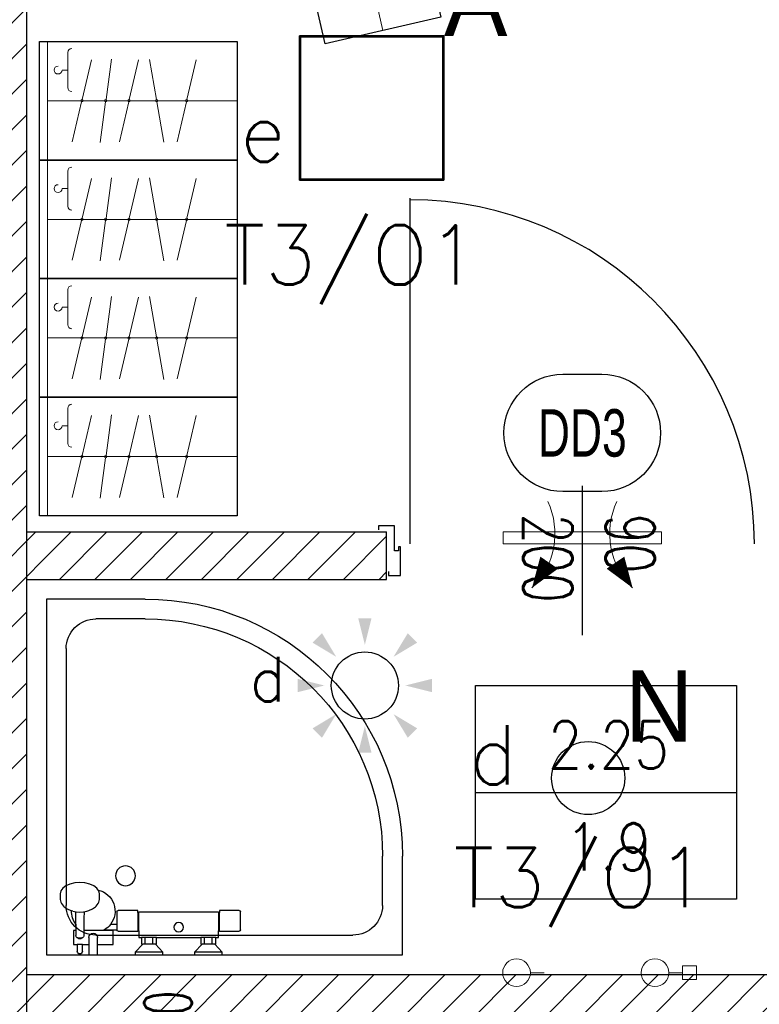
# Model space of a CAD drawing. Header units: millimetres. Extents: x 69081 to 158617, y -37521 to -9534.
# Tile 117 of 256: x 112409 to 112596, y -20195 to -19946. Entities that reach past the tile are written whole.
import ezdxf
from ezdxf.enums import TextEntityAlignment as Align

# ---------------------------------------------------------------- set-up
doc = ezdxf.new("R2010")
doc.units = ezdxf.units.MM
for name, color, linetype in [('0_oświetlenie', 7, 'Continuous'), ('A-----SZ', 8, 'Continuous'), ('A-ARM', 8, 'Continuous'), ('A-SCI', 7, 'Continuous'), ('AM DRZIW WEWN', 1, 'Continuous'), ('BA_drz', 7, 'Continuous'), ('BA_sym', 7, 'Continuous'), ('E_Oświetlenie - czujki ruchu', 3, 'Continuous'), ('E_Oświetlenie - Numer obwodu', 1, 'Continuous'), ('E_Oświetlenie - Opis', 4, 'Continuous'), ('F-BIL', 1, 'Continuous'), ('F-BIL-OP', 3, 'Continuous'), ('F-BIL-TA', 1, 'Continuous'), ('JS_p.poż.', 240, 'Continuous'), ('porta', 8, 'Continuous'), ('R-----OP', 1, 'Continuous'), ('R-----WY', 1, 'Continuous')]:
    doc.layers.add(name, color=color, linetype=linetype)
for name, color, linetype, lineweight in [('DRZWI', 3, 'Continuous', 20), ('IS_Grzejnik', 15, 'Continuous', 5), ('IS_Zawór1', 15, 'Continuous', 5), ('urządzenia', 2, 'Continuous', 30), ('urządzenia - dodatek', 44, 'Continuous', 13)]:
    doc.layers.add(name, color=color, linetype=linetype, lineweight=lineweight)
doc.layers.get('R-----WY').off()
doc.styles.add('BIKTS', font='bikromsw.shx', dxfattribs={"width": 0.85})
doc.styles.add('ROMANS', font='romans.shx', dxfattribs={"height": 1})
doc.styles.add('SIMPLEX', font='simplex', dxfattribs={"width": 0.85})
doc.styles.add('TableTextStyle', font='txt')

# ---------------------------------------------------------------- blocks, each defined once
blk = doc.blocks.new('A$7E693D16202A3')
at = {"layer": 'urządzenia'}
blk.add_lwpolyline([(0, 0), (30, 0), (30, 50), (0, 50)], close=True, dxfattribs=at)
at = {"layer": 'urządzenia - dodatek'}
for p, q in [((0, 48), (30, 48)), ((15, 48), (15, 0)), ((2.78, 42.85), (11.66, 42.85)), ((7.22, 44.3), (7.22, 42.85)), ((15.29, 39.35), (25.35, 41.7)), ((4.65, 36.86), (14.71, 39.21)), ((4.47, 31.76), (14.71, 33.17)), ((15.29, 33.26), (25.53, 34.67)), ((15.29, 27.43), (25.35, 29.78)), ((4.65, 24.94), (14.71, 27.29)), ((4.53, 22.15), (14.71, 20.39)), ((15.29, 20.29), (25.47, 18.53)), ((15.29, 12.84), (25.35, 15.2)), ((4.65, 10.35), (14.71, 12.71))]:
    blk.add_line(p, q, dxfattribs=at)
for centre in [(15, 39.28), (15, 33.22), (15, 27.36), (15, 20.34), (15, 12.77)]:
    blk.add_circle(centre, 0.297, dxfattribs=at)
for centre, start, end in [((7.22, 45.3), 270, 180), ((2.78, 41.85), 90, 180), ((11.66, 41.85), 0, 90)]:
    blk.add_arc(centre, 1, start, end, dxfattribs=at)
blk = doc.blocks.new('KRATKA WENT')
at = {"layer": 'DRZWI'}
for points in [[(-12.72, 11.16, 0, 5.4, 0), (-8.38, 4.78, 5.4, 5.4, 0)], [(12.72, 11.16, 0, 5.4, 0), (8.38, 4.78, 5.4, 5.4, 0)]]:
    blk.add_lwpolyline(points, format="xyseb", dxfattribs=at)
blk.add_lwpolyline([(20, -3), (20, 0), (-20, 0), (-20, -3)], close=True, dxfattribs=at)
for centre, start, end in [((-26.01, -2.55), 334.6838, 45.9092), ((26.01, -2.55), 134.0908, 205.3162)]:
    blk.add_arc(centre, 19.09, start, end, dxfattribs=at)
blk = doc.blocks.new('dr1h901')
at = {"color": 0}
blk.add_line((-0.5, 0), (-0.5, 1.005), dxfattribs=at)
at = {"color": 1}
blk.add_line((0, 0.1689), (0, -0.2655), dxfattribs=at)
blk.add_arc((-0.5, 0), 1, 0, 90, dxfattribs=at)
blk = doc.blocks.new('DYBY2002-B03x0405')
at = {"layer": 'A-ARM'}
for p, q in [((0, 0), (0, 90)), ((0, 90), (25, 90)), ((12.5, 85), (25, 85)), ((5, 12.5), (5, 77.5)), ((85, 25), (85, 12.5)), ((90, 25), (90, 0)), ((77.5, 5), (12.5, 5)), ((90, 0), (0, 0))]:
    blk.add_line(p, q, dxfattribs=at)
blk.add_circle((20, 20), 2.5, dxfattribs=at)
for centre, radius, start, end in [((25, 25), 65, 0, 90), ((12.5, 77.5), 7.5, 90, 180), ((25, 25), 60, 0, 90), ((12.5, 12.5), 7.5, 180, 270), ((77.5, 12.5), 7.5, 270, 0)]:
    blk.add_arc(centre, radius, start, end, dxfattribs=at)
blk = doc.blocks.new('bateria prysznic')
at = {"layer": 'A-ARM'}
for p, q in [((-16.16, 37.33), (-15.42, 37.5)), ((-15.42, 37.5), (-14.36, 37.5)), ((-14.36, 37.5), (-14.04, 37.45)), ((-14.04, 37.45), (-13.3, 37.28)), ((-18.19, 33.79), (-17.9, 35)), ((-17.9, 35), (-17.45, 36.04)), ((-17.45, 36.04), (-16.85, 36.83)), ((-16.85, 36.83), (-16.16, 37.33)), ((-13.3, 37.28), (-13.03, 37.14)), ((-13.03, 37.14), (-12.36, 36.66)), ((-12.36, 36.66), (-12.18, 36.45)), ((-12.18, 36.45), (-11.64, 35.72)), ((-11.64, 35.72), (-11.22, 34.78)), ((-18.29, 32.5), (-18.19, 33.79)), ((-18.19, 31.21), (-18.29, 32.5)), ((-11.22, 34.78), (-11.17, 34.6)), ((-11.08, 34.26), (-11.17, 34.6)), ((-11.08, 34.26), (-10.88, 33.41)), ((-10.93, 33.6), (-9.11, 33.55)), ((-10.88, 33.41), (-10.81, 32.5)), ((-10.81, 32.5), (-10.88, 31.59)), ((-9.11, 33.55), (-4.88, 33.5)), ((-7.79, 33.53), (-6.2, 33.52)), ((-6.2, 34.1), (-2.6, 34.1)), ((-6.2, 33.52), (-6.2, 34.1)), ((-4.72, 33.48), (-4.88, 33.5)), ((-4.57, 33.41), (-4.72, 33.48)), ((-4.43, 33.29), (-4.57, 33.41)), ((-4.33, 33.15), (-4.43, 33.29)), ((-4.28, 33), (-4.33, 33.15)), ((-4.28, 33), (-4.16, 32.76)), ((-4.28, 33), (-4.28, 33)), ((-4.27, 32.98), (-4.28, 33)), ((-4.25, 32.8), (-4.27, 32.98)), ((-4.25, 32.2), (-4.25, 32.8)), ((-4.16, 32.76), (-4.12, 32.5)), ((-4.12, 32.5), (-4.16, 32.24)), ((-2.6, 34.1), (-2.6, 33.15)), ((-2.6, 33.15), (-0.9, 33.15)), ((-2.6, 31.85), (-2.6, 33.15)), ((-17.9, 30), (-18.19, 31.21)), ((-17.45, 28.96), (-17.9, 30)), ((-11.22, 30.22), (-11.64, 29.28)), ((-11.08, 30.74), (-11.22, 30.22)), ((-10.88, 31.59), (-11.08, 30.74)), ((-10.93, 31.4), (-9.11, 31.45)), ((-9.11, 31.45), (-4.88, 31.5)), ((-6.2, 26.5), (-6.2, 31.48)), ((-4.88, 31.5), (-4.72, 31.52)), ((-4.72, 31.52), (-4.57, 31.59)), ((-4.57, 31.59), (-4.43, 31.71)), ((-4.43, 31.71), (-4.33, 31.85)), ((-4.4, 30.2), (-2.6, 30.2)), ((-4.4, 30.2), (-2.6, 30.2)), ((-4.33, 31.85), (-4.28, 32)), ((-4.16, 32.24), (-4.28, 32)), ((-4.28, 32), (-4.27, 32.02)), ((-4.28, 32), (-4.28, 32)), ((-4.27, 32.02), (-4.25, 32.2)), ((-2.6, 31.85), (-2.6, 30.2)), ((-0.9, 31.85), (-2.6, 31.85)), ((-2.6, 30.2), (0, 30.2)), ((0, 30.2), (0, 28)), ((-16.85, 28.17), (-17.45, 28.96)), ((-16.4, 27.84), (-16.85, 28.17)), ((-16.16, 27.67), (-16.4, 27.84)), ((-15.42, 27.5), (-16.16, 27.67)), ((-14.36, 27.5), (-15.42, 27.5)), ((-14.04, 27.55), (-14.36, 27.5)), ((-13.3, 27.72), (-14.04, 27.55)), ((-13.03, 27.86), (-13.3, 27.72)), ((-12.36, 28.34), (-13.03, 27.86)), ((-12.18, 28.55), (-12.36, 28.34)), ((-11.64, 29.28), (-12.18, 28.55)), ((-2.6, 28), (-4.4, 28)), ((-2.6, 28), (-2.6, 24.1)), ((0, 28), (-2.6, 28)), ((-6.35, 26.23), (-6.35, 23.1)), ((-6.2, 24.1), (-6.2, 26.5)), ((-11.19, 17.8), (-11.19, 22.8)), ((-10.89, 23.1), (-7.65, 23.1)), ((-7.65, 23.1), (-7.65, 24.77)), ((-7.65, 23.1), (-6.35, 23.1)), ((-6.35, 23.1), (-6.31, 23.1)), ((-2.6, 24.1), (-6.2, 24.1)), ((-6.01, 22.8), (-6.01, 17.8)), ((-10.7, 17.8), (-11.19, 17.8)), ((-10.8, 17.6), (-10.78, 17.6)), ((-10.8, -2.6), (-10.8, 17.6)), ((-10.78, 17.6), (-10.72, 17.6)), ((-10.72, 17.6), (-10.7, 17.6)), ((-6.1, 17.6), (-10.72, 17.6)), ((-10.7, 17.6), (-10.7, 17.8)), ((-10.7, 17.8), (-6.1, 17.8)), ((-6.1, 17.8), (-6.1, 17.6)), ((-6.01, 17.8), (-6.1, 17.8)), ((-6.1, 17.6), (-4.4, 17.6)), ((-4.4, 17.6), (-4.4, 16.9)), ((-2.7, 16.6), (-0.7, 18.5)), ((-0.7, 18.5), (0, 18.5)), ((-0.7, 11.5), (-0.7, 18.5)), ((0, 18.5), (0, 11.5)), ((-4.4, 16.9), (-2.7, 16.9)), ((-4.4, 13.1), (-4.4, 16.9)), ((-2.7, 15.95), (-4.4, 15.95)), ((-2.7, 16.9), (-2.7, 16.6)), ((-2.7, 13.4), (-2.7, 16.6)), ((-2.7, 14.05), (-4.4, 14.05)), ((-4.4, 13.1), (-4.4, 1.9)), ((-2.7, 13.1), (-4.4, 13.1)), ((-2.7, 13.4), (-2.7, 13.1)), ((-0.7, 11.5), (-2.7, 13.4)), ((0, 11.5), (-0.7, 11.5)), ((-2.7, 1.6), (-0.7, 3.5)), ((-0.7, 3.5), (0, 3.5)), ((-0.7, -3.5), (-0.7, 3.5)), ((0, 3.5), (0, -3.5)), ((-4.4, 1.9), (-2.7, 1.9)), ((-4.4, -1.9), (-4.4, 1.9)), ((-2.7, 0.95), (-4.4, 0.95)), ((-2.7, 1.9), (-2.7, 1.6)), ((-2.7, -1.6), (-2.7, 1.6)), ((-2.7, -0.95), (-4.4, -0.95)), ((-4.4, -1.9), (-4.4, -2.6)), ((-2.7, -1.9), (-4.4, -1.9)), ((-2.7, -1.6), (-2.7, -1.9)), ((-0.7, -3.5), (-2.7, -1.6)), ((-11.19, -2.8), (-10.7, -2.8)), ((-11.19, -7.8), (-11.19, -2.8)), ((-10.78, -2.6), (-10.8, -2.6)), ((-10.72, -2.6), (-10.78, -2.6)), ((-10.7, -2.6), (-10.72, -2.6)), ((-10.7, -2.8), (-10.7, -2.6)), ((-10.7, -2.6), (-6.1, -2.6)), ((-6.1, -2.8), (-10.7, -2.8)), ((-6.1, -2.6), (-6.1, -2.8)), ((-4.4, -2.6), (-6.1, -2.6)), ((-6.1, -2.8), (-6.01, -2.8)), ((-6.01, -2.8), (-6.01, -7.8)), ((0, -3.5), (-0.7, -3.5)), ((-6.31, -8.1), (-10.89, -8.1))]:
    blk.add_line(p, q, dxfattribs=at)
blk.add_circle((-7, 7.5), 1.2, dxfattribs=at)
for centre, radius, start, end in [((-11.03, 29.12), 5.48, 53.6991, 91.4416), ((-0.9, 32.5), 0.65, 270, 90), ((-4.4, 29.1), 1.1, 90, 270), ((-11.05, 29.1), 5.5, 193.2265, 308.1131), ((-11.05, 29.1), 5.5, 308.1131, 328.6006), ((-11.05, 29.1), 5.5, 328.6006, 331.7422), ((-10.89, 22.8), 0.3, 90, 180), ((-6.31, 22.8), 0.3, 0, 90), ((-10.89, -7.8), 0.3, 180, 270), ((-6.31, -7.8), 0.3, 270, 0)]:
    blk.add_arc(centre, radius, start, end, dxfattribs=at)
blk = doc.blocks.new('DYBY-BL5')
at = {"layer": 'F-BIL-TA', "color": 1}
blk.add_line((0, 45), (110, 45), dxfattribs=at)
blk.add_lwpolyline([(0, 0), (0, 90), (110, 90), (110, 0)], close=True, dxfattribs=at)
at = {"layer": 'F-BIL-OP', "style": 'SIMPLEX', "width": 0.85}
blk.add_attdef('NR', text='', height=20, dxfattribs=at).set_placement((56, 55), align=Align.CENTER)
at = {"layer": 'F-BIL-OP', "color": 2, "style": 'SIMPLEX', "width": 0.85, "flags": 1}
for tag, p in [('NAZWA', (119, 55)), ('POSADZKA', (119, 12)), ('GRUPA', (119, -27)), ('RODZAJ', (119, -72))]:
    blk.add_attdef(tag, p, '', height=19, dxfattribs=at)
at = {"layer": 'F-BIL-OP', "color": 2, "style": 'SIMPLEX', "width": 0.85}
blk.add_attdef('POW.', text='', height=20, dxfattribs=at).set_placement((56, 12), align=Align.CENTER)
at = {"layer": 'F-BIL-OP', "color": 2, "style": 'SIMPLEX', "width": 0.85, "flags": 1}
blk.add_attdef('POWH.', text='', height=20, dxfattribs=at).set_placement((56, -27), align=Align.CENTER)
blk = doc.blocks.new('symdrz')
blk.add_lwpolyline([(-10, -30, -1), (-10, 30), (10, 30, -1), (10, -30)], format="xyb", close=True)
at = {"style": 'BIKTS', "width": 0.8}
blk.add_attdef('SZERDRZ', text='', height=25, dxfattribs=at).set_placement((77.15, 8.8), align=Align.CENTER)
blk.add_attdef('SYMDRZ', text='', height=25, dxfattribs=at).set_placement((0, 0), align=Align.MIDDLE)
blk.add_attdef('WYSDRZ', text='', height=25, dxfattribs=at).set_placement((77.15, -9.49), align=Align.TOP_CENTER)
blk = doc.blocks.new('grzejniki pietro 2')
at = {"layer": 'IS_Zawór1', "linetype": 'ByBlock', "lineweight": -2, "extrusion": (-1.83697e-16, -1, 0), "elevation": 42450.52}
blk.add_lwpolyline([(18518.03, 0), (18521.53, 0)], dxfattribs=at)
blk.add_lwpolyline([(18518.03, 0), (18521.53, 0)], dxfattribs=at)
at = {"layer": 'IS_Zawór1', "linetype": 'ByBlock', "lineweight": -2, "extrusion": (-2.22045e-16, -1, 0), "elevation": 42450.52}
blk.add_lwpolyline([(18553.03, 0), (18556.53, 0)], dxfattribs=at)
blk.add_lwpolyline([(18553.03, 0), (18556.53, 0)], dxfattribs=at)
at = {"layer": 'IS_Zawór1', "linetype": 'ByBlock', "lineweight": -2, "extrusion": (0, 0, -1)}
blk.add_lwpolyline([(-18556.53, -42448.77), (-18560.03, -42448.77), (-18560.03, -42452.27), (-18556.53, -42452.27)], close=True, dxfattribs=at)
blk.add_lwpolyline([(-18556.53, -42448.77), (-18560.03, -42448.77), (-18560.03, -42452.27), (-18556.53, -42452.27)], close=True, dxfattribs=at)
at = {"layer": 'IS_Zawór1', "linetype": 'ByBlock', "lineweight": -2}
for centre in [(18514.53, -42450.52), (18514.53, -42450.52), (18549.53, -42450.52), (18549.53, -42450.52)]:
    blk.add_circle(centre, 3.5, dxfattribs=at)
blk = doc.blocks.new('opis lamp')
at = {"layer": 'E_Oświetlenie - Numer obwodu', "style": 'SIMPLEX'}
blk.add_attdef('OBWÓD', text='', height=15, dxfattribs=at).set_placement((-9.46, -1.18), align=Align.CENTER)
at = {"layer": 'E_Oświetlenie - Opis', "style": 'SIMPLEX'}
blk.add_attdef('OPIS1', (55.72, 42.77), '', height=15, dxfattribs=at)
blk = doc.blocks.new('Czujka ruchu 360')
at = {"layer": 'E_Oświetlenie - czujki ruchu'}
blk.add_circle((0, 0), 11.31, dxfattribs=at)
for points in [[(0, 13.68), (-2.25, 22.68), (2.25, 22.68), (-2.25, 22.68)], [(-9.67, 9.67), (-17.63, 14.45), (-14.45, 17.63), (-17.63, 14.45)], [(9.67, 9.67), (17.63, 14.45), (14.45, 17.63), (17.63, 14.45)], [(-13.68, 0), (-22.68, -2.25), (-22.68, 2.25), (-22.68, -2.25)], [(13.68, 0), (22.68, -2.25), (22.68, 2.25), (22.68, -2.25)], [(-9.67, -9.67), (-14.45, -17.63), (-17.63, -14.45), (-14.45, -17.63)], [(9.67, -9.67), (14.45, -17.63), (17.63, -14.45), (14.45, -17.63)], [(0, -13.68), (-2.25, -22.68), (2.25, -22.68), (-2.25, -22.68)]]:
    blk.add_solid(points, dxfattribs=at)
at = {"layer": 'E_Oświetlenie - Numer obwodu', "style": 'SIMPLEX'}
blk.add_attdef('OBWÓD', text='', height=15, dxfattribs=at).set_placement((0, -42.53), align=Align.CENTER)
at = {"layer": 'E_Oświetlenie - Opis', "style": 'SIMPLEX'}
for tag, p in [('SYMBOL', (-34.22, 26.89)), ('OPIS1', (26.83, -1.12))]:
    blk.add_attdef(tag, p, '', height=15, dxfattribs=at)

msp = doc.modelspace()

# ---------------------------------------------------------------- hatches: boundary and pattern name
at = {"layer": 'A-----SZ'}
h = msp.add_hatch(dxfattribs=at)
h.set_pattern_fill('ANSI31', color=256, scale=2)
h.set_pattern_definition([(45, (77432.36, 16085.3974), (-4.49012806, 4.49012806), [])])
h.paths.add_polyline_path([(113612.1415, -19261.5941), (113554.1415, -19261.5941), (113554.1415, -19421.5941), (113566.1415, -19421.5941), (113566.1415, -19273.5941), (113612.1415, -19273.5941)])
h.paths.add_polyline_path([(113821.1415, -19261.5941), (113711.1415, -19261.5941), (113711.1415, -19273.5941), (113821.1415, -19273.5941)])
h.paths.add_polyline_path([(113733.1415, -19421.5941), (113195.1415, -19421.5941), (113195.1415, -19436.5941), (113733.1415, -19436.5941)])
h.paths.add_polyline_path([(113558.6415, -19860.5747), (113546.6415, -19860.5736), (113546.6415, -19940.5941), (113486.6415, -19940.5941), (113486.6415, -19952.5941), (113558.6415, -19952.5941)], flags=17)
h.paths.add_polyline_path([(113821.1415, -20081.5941), (113486.6415, -20081.5941), (113486.6415, -19860.5681), (113471.6415, -19860.5668), (113471.6415, -20351.5941), (113486.6415, -20351.5941), (113486.6415, -20096.5941), (113821.1415, -20096.5941)])
h.paths.add_polyline_path([(113471.6415, -20181.5941), (113219.6415, -20181.5941), (113219.6415, -20203.5941), (113231.6415, -20203.5941), (113231.6415, -20193.5941), (113471.6415, -20193.5941)])
h.paths.add_polyline_path([(113471.6415, -20303.5941), (113371.6415, -20303.5941), (113371.6415, -20351.5941), (113383.6415, -20351.5941), (113383.6415, -20315.5941), (113471.6415, -20315.5941)])
h.paths.add_polyline_path([(113231.6415, -20313.5941), (113231.6415, -20302.5941), (113219.6415, -20302.5941), (113219.6415, -20351.5941), (113231.6415, -20351.5941)])
h.paths.add_polyline_path([(113031.1534, -19860.5269), (113016.1534, -19860.5255), (113016.2519, -20109.5941), (112955.2009, -20109.5941), (112955.2009, -20121.5941), (113016.2566, -20121.5941), (113016.2566, -20256.5941), (113031.3102, -20256.5941)])
h.paths.add_polyline_path([(112856.2009, -20109.5941), (112841.2009, -20109.5941), (112841.2009, -19860.5097), (112826.2009, -19860.5097), (112826.2009, -20120.3598), (112826.2009, -20121.5941), (112856.2009, -20121.5941)])
h.paths.add_polyline_path([(112722.6415, -20121.5941), (112727.2009, -20121.5941), (112727.2009, -20109.5941), (112710.6415, -20109.5941), (112710.6415, -20187.5941), (112612.6415, -20187.5941), (112612.6415, -20156.5941), (112612.6415, -20075.5941), (112600.6415, -20075.5941), (112600.6415, -20087.5941), (112600.6415, -20187.5941), (112410.6415, -20187.5941), (112410.6415, -20199.5941), (112445.6415, -20199.5941), (112445.6415, -20289.5941), (112410.6415, -20289.5941), (112410.6415, -19911.9298), (112395.6415, -19915.3929), (112395.6415, -20360.5941), (112410.6415, -20360.5941), (112410.6415, -20301.5941), (112445.6415, -20301.5941), (112445.6415, -20351.5941), (112457.6415, -20351.5941), (112457.6415, -20199.5941), (112600.6415, -20199.5941), (112600.6415, -20204.5941), (112612.6415, -20204.5941), (112612.6415, -20199.5941), (112722.6415, -20199.5941)])
h.paths.add_polyline_path([(112722.6415, -20298.5941), (112710.6415, -20298.5941), (112710.6415, -20303.5941), (112722.6415, -20303.5941)], flags=17)
h.paths.add_polyline_path([(112612.6415, -20303.5941), (112600.6415, -20303.5941), (112600.6415, -20351.5941), (112612.6415, -20351.5941)], flags=17)
h.paths.add_polyline_path([(112501.6415, -20075.5941), (112410.6415, -20075.5941), (112410.6415, -20087.5941), (112501.6415, -20087.5941)], flags=17)
h.paths.add_polyline_path([(113621.1415, -19860.5941), (113633.1415, -19860.5941), (113633.1415, -19860.5814), (113621.1415, -19860.5803)], flags=17)
h.paths.add_polyline_path([(113761.1415, -19860.5941), (113773.1415, -19860.5941), (113761.1415, -19860.593)], flags=17)
h.paths.add_polyline_path([(113773.1415, -19890.5941), (113773.1415, -19902.5941), (113821.1415, -19902.5941), (113821.1415, -19890.5941)], flags=17)
h.paths.add_polyline_path([(113016.2566, -20256.5941), (113016.2566, -20271.5941), (113016.4304, -20271.5941), (113016.4304, -20351.5941), (113031.3478, -20351.5941), (113031.3102, -20256.5941)])
h.paths.add_polyline_path([(112286.6415, -20375.5941), (112286.6415, -20360.5941), (112230.0579, -20360.5941), (112140.8553, -19974.2149), (112126.2397, -19977.5892), (112218.1264, -20375.5941)])
h.paths.add_polyline_path([(112389.6415, -20360.5941), (112389.6415, -20375.5941), (112445.6415, -20375.5941), (112445.6415, -20360.5941)])

# ---------------------------------------------------------------- linework, layer by layer
at = {"layer": '0_oświetlenie'}
for points in [[(112479.6578, -19986.6194, 0), (112479.6578, -19950.1194, 0)], [(112479.6578, -19950.1194, 0), (112479.6578, -19986.6194, 0)], [(112479.6578, -19950.1194, 0), (112516.1578, -19950.1194, 0)], [(112516.1578, -19950.1194, 0), (112479.6578, -19950.1194, 0)], [(112479.6578, -19950.1194, 0), (112479.6578, -19986.6194, 0)], [(112516.1578, -19950.1194, 0), (112479.6578, -19950.1194, 0)], [(112479.6578, -19986.6194, 0), (112479.6578, -19950.1194, 0)], [(112479.6578, -19950.1194, 0), (112516.1578, -19950.1194, 0)], [(112479.9078, -19950.3694, 0), (112479.9078, -19986.3694, 0)], [(112515.9078, -19950.3694, 0), (112479.9078, -19950.3694, 0)], [(112479.9078, -19986.3694, 0), (112479.9078, -19950.3694, 0)], [(112479.9078, -19950.3694, 0), (112515.9078, -19950.3694, 0)], [(112515.9078, -19986.3694, 0), (112515.9078, -19950.3694, 0)], [(112515.9078, -19950.3694, 0), (112515.9078, -19986.3694, 0)], [(112516.1578, -19950.1194, 0), (112516.1578, -19986.6194, 0)], [(112516.1578, -19986.6194, 0), (112516.1578, -19950.1194, 0)], [(112516.1578, -19986.6194, 0), (112516.1578, -19950.1194, 0)], [(112516.1578, -19950.1194, 0), (112516.1578, -19986.6194, 0)], [(112516.1578, -19986.6194, 0), (112479.6578, -19986.6194, 0)], [(112479.6578, -19986.6194, 0), (112516.1578, -19986.6194, 0)], [(112479.6578, -19986.6194, 0), (112516.1578, -19986.6194, 0)], [(112516.1578, -19986.6194, 0), (112479.6578, -19986.6194, 0)], [(112479.9078, -19986.3694, 0), (112515.9078, -19986.3694, 0)], [(112515.9078, -19986.3694, 0), (112479.9078, -19986.3694, 0)]]:
    msp.add_polyline3d(points, dxfattribs=at)
msp.add_circle((112552.6281, -20137.8694), 9.25, dxfattribs=at)
at = {"layer": 'A-SCI', "color": 5}
for p, q in [((112410.6415, -20075.5941), (112501.6415, -20075.5941)), ((112501.6415, -20087.5941), (112501.6415, -20075.5941)), ((112410.6415, -20187.5941), (112600.6415, -20187.5941))]:
    msp.add_line(p, q, dxfattribs=at)
for points in [[(112410.6415, -19911.9298), (112410.6415, -20289.5941), (112445.6415, -20289.5941)], [(112410.6415, -20087.5941), (112501.6415, -20087.5941)]]:
    msp.add_lwpolyline(points, dxfattribs=at)
at = {"layer": 'porta'}
msp.add_lwpolyline([(112502.1415, -20085.5941), (112502.1415, -20086.5941), (112505.1415, -20086.5941), (112505.1415, -20079.3441), (112504.6415, -20079.3441), (112504.6415, -20080.3441), (112503.6415, -20080.3441), (112503.6415, -20074.0941), (112499.6415, -20074.0941), (112499.6415, -20074.0941), (112499.6415, -20075.0941)], dxfattribs=at)

# ---------------------------------------------------------------- block references
at = {"layer": '0_oświetlenie'}
ref = msp.add_blockref('opis lamp', (112470.6212, -19985.04, 1), dxfattribs=at)
ref.add_attrib('OBWÓD', 'T3/O1', dxfattribs={"layer": 'E_Oświetlenie - Numer obwodu', "height": 15, "style": 'SIMPLEX'}).set_placement((112492.7775, -20013.008, 1), align=Align.CENTER)
ref.add_attrib('OPIS1', 'e', (112464.5672, -19981.9597, 1), dxfattribs={"layer": 'E_Oświetlenie - Opis', "height": 15, "style": 'SIMPLEX'})
ref = msp.add_blockref('Czujka ruchu 360', (112496.1643, -20114.4496, 105.6527), dxfattribs=dict(at, xscale=0.75, yscale=0.75, zscale=0.75))
ref.add_attrib('OPIS1', 'd', (112467.0433, -20118.4757, 105.6527), dxfattribs={"layer": 'E_Oświetlenie - Opis', "height": 11.25, "style": 'SIMPLEX'})
ref = msp.add_blockref('opis lamp', (112528.5591, -20142.5588, 1), dxfattribs=at)
ref.add_attrib('OBWÓD', 'T3/O1', dxfattribs={"layer": 'E_Oświetlenie - Numer obwodu', "height": 15, "style": 'SIMPLEX'}).set_placement((112550.7154, -20170.5268, 1), align=Align.CENTER)
ref.add_attrib('OPIS1', 'd', (112522.5051, -20139.4785, 1), dxfattribs={"layer": 'E_Oświetlenie - Opis', "height": 15, "style": 'SIMPLEX'})
at = {"layer": 'A-ARM', "xscale": -1, "rotation": 270}
msp.add_blockref('DYBY2002-B03x0405', (112415.6415, -20182.5941), dxfattribs=at)
at = {"layer": 'AM DRZIW WEWN'}
ref = msp.add_blockref('symdrz', (112551.1415, -20050.5481), dxfattribs=dict(at, xscale=0.4950000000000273, yscale=0.4950000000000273, zscale=0.4950000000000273))
ref.add_attrib('Symdrz', 'DD3', dxfattribs={"layer": 'BA_sym', "height": 12, "style": 'BIKTS', "width": 0.7}).set_placement((112551.1415, -20050.5481), align=Align.MIDDLE_CENTER)
at = {"layer": 'BA_drz', "xscale": -87, "yscale": -87, "zscale": -87, "rotation": 180}
msp.add_blockref('dr1h901', (112551.1415, -20078.5941), dxfattribs=at)
at = {"layer": 'F-BIL', "xscale": 0.6, "yscale": 0.6, "zscale": 0.6}
msp.add_blockref('DYBY-BL5', (112524.1409, -20168.4849), dxfattribs=at).add_auto_attribs({'NR': '2.25', 'POW.': '1.9'})
at = {"layer": 'IS_Grzejnik'}
msp.add_blockref('grzejniki pietro 2', (94019.9764, 22263.4019, -289.1), dxfattribs=at)
at = {"layer": 'R-----WY', "xscale": -1}
for name, p, rotation in [('KRATKA WENT', (112551.1415, -20078.5941), 180), ('bateria prysznic', (112456.5916, -20182.5941), 89.99999999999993)]:
    msp.add_blockref(name, p, dxfattribs=dict(at, rotation=rotation))
at = {"layer": 'urządzenia', "xscale": -1}
for p, rotation in [((112515.3631, -19945.3564), 13.00000000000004), ((112463.8865, -19951.5264), 89.99999999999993), ((112463.8865, -19981.5264), 89.99999999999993), ((112463.8865, -20011.5264), 89.99999999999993), ((112463.8865, -20041.5264), 89.99999999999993)]:
    msp.add_blockref('A$7E693D16202A3', p, dxfattribs=dict(at, rotation=rotation))

# ---------------------------------------------------------------- texts
at = {"layer": '0_oświetlenie', "style": 'TableTextStyle'}
for s, p in [('A', (112516.1578, -19950.1201)), ('N', (112561.8791, -20128.6194))]:
    msp.add_text(s, height=18, dxfattribs=at).set_placement(p)
at = {"layer": 'JS_p.poż.', "ltscale": 0.02, "insert": (112420.3888, -20295.3846), "char_height": 12, "width": 125.672042, "attachment_point": 1, "rotation": 90, "style": 'ROMANS'}
msp.add_mtext('{\\W0.6;uszczelnienie w poziomie stropu EI60}', dxfattribs=at)
at = {"layer": 'R-----OP', "insert": (112569.5098, -20413.852), "char_height": 12.5, "width": 342.829506, "attachment_point": 3, "rotation": 270, "style": 'ROMANS'}
msp.add_mtext('\\pxql;{\\W0.7;90\\P200}', dxfattribs=at)

doc.saveas('drawing.dxf')
